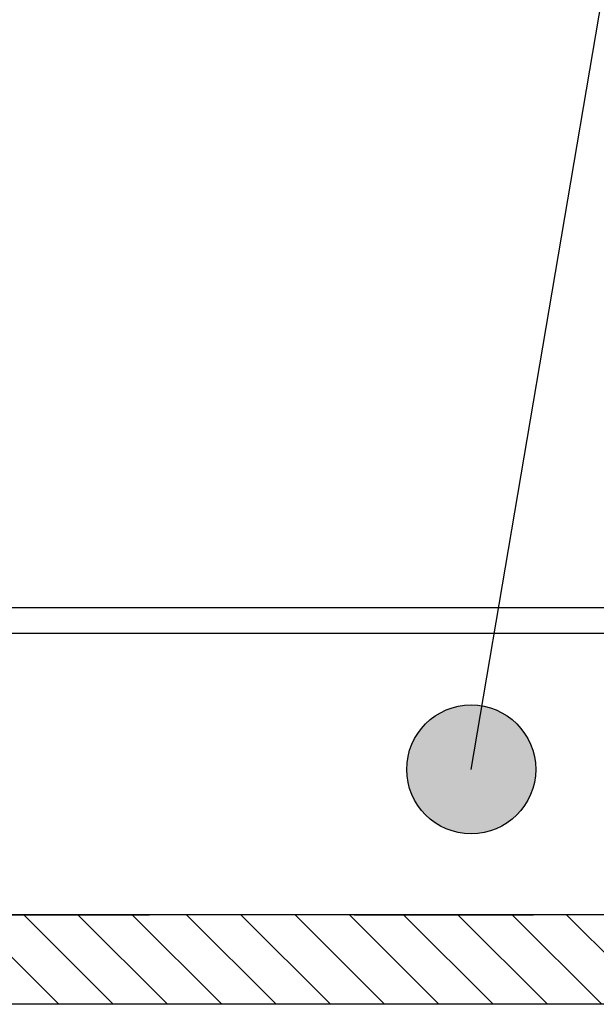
# Model space of a CAD drawing. Extents: x -1765 to 4890, y -3431 to 1272.
# Tile 54 of 189: x 143 to 166, y -2466 to -2428. Entities that reach past the tile are written whole.
import ezdxf

# ---------------------------------------------------------------- set-up
doc = ezdxf.new("R2010")
doc.units = 0
doc.linetypes.add('DASHED', pattern=[15, 7, -8])
doc.layers.get('0').update_dxf_attribs({"linetype": 'CONTINUOUS'})
doc.layers.add('1', color=7, linetype='CONTINUOUS')
doc.dimstyles.get("Standard").update_dxf_attribs({"dimtxt": 0.18, "dimasz": 0.18, "dimexe": 0.18, "dimexo": 0.0625, "dimgap": 0.09, "dimtad": 0, "dimtih": 1, "dimtoh": 1, "dimdec": 4, "dimzin": 0, "dimtxsty": 'STANDARD', "dimcen": 0.09, "dimazin": 3, "dimtfac": 1, "dimtdec": 4, "dimtofl": 0, "dimtmove": 0, "dimatfit": 3, "dimtolj": 1, "dimtzin": 0})

# ---------------------------------------------------------------- blocks, each defined once
blk = doc.blocks.new('DUT_BOARD__162', base_point=(-184.63, -2466.251))
at = {"layer": '1', "linetype": 'CONTINUOUS'}
h = blk.add_hatch(dxfattribs=at)
h.set_pattern_fill('USER', color=2, scale=1.5, angle=315, pattern_type=0)
h.set_pattern_definition([(315, (0, 400), (1.0606602, 1.0606602), [])])
edge = h.paths.add_edge_path()
edge.add_line((222.62, -2462.751), (226.52, -2462.751))
edge.add_line((226.52, -2462.751), (226.52, -2464.851))
edge.add_line((226.52, -2464.851), (225.12, -2466.251))
edge.add_line((225.12, -2466.251), (141, -2466.251))
edge.add_line((141, -2466.251), (139.681, -2466.251))
edge.add_line((139.681, -2466.251), (135.468, -2466.251))
edge.add_line((135.468, -2466.251), (135, -2466.251))
edge.add_line((135, -2466.251), (134.994, -2466.251))
edge.add_spline(control_points=[(134.994, -2466.251), (134.76, -2466.018), (134.293, -2465.551), (133.824, -2465.084), (133.59, -2464.851)], knot_values=[0, 0, 0, 0, 0.991594, 1.983187, 1.983187, 1.983187, 1.983187], degree=3, periodic=0)
edge.add_line((133.59, -2464.851), (133.59, -2462.751))
edge.add_line((133.59, -2462.751), (133.6, -2462.751))
edge.add_line((133.6, -2462.751), (137.14, -2462.751))
edge.add_line((137.14, -2462.751), (138.305, -2462.751))
edge.add_line((138.305, -2462.751), (138.47, -2462.751))
edge.add_line((138.47, -2462.751), (141.14, -2462.751))
edge.add_line((141.14, -2462.751), (222.62, -2462.751))
at = {"color": 2, "linetype": 'DASHED'}
blk.add_line((141.14, -2462.751), (222.62, -2462.751), dxfattribs=at)
at = {"color": 2, "linetype": 'CONTINUOUS'}
blk.add_line((225.12, -2466.251), (141, -2466.251), dxfattribs=at)
blk = doc.blocks.new('E6980-24120-0S11A__183', base_point=(-206.8, -2462.751))
at = {"color": 4, "linetype": 'CONTINUOUS'}
for p, q in [((238.82, -2450.751), (141.76, -2450.751)), ((237.82, -2451.751), (141.76, -2451.751))]:
    blk.add_line(p, q, dxfattribs=at)
at = {"layer": '1', "color": 4, "linetype": 'CONTINUOUS'}
blk.add_line((237.82, -2462.751), (137.14, -2462.751), dxfattribs=at)
blk = doc.blocks.new('E7018-64104', base_point=(-220.3, -2466.451))
blk.add_blockref('E6980-24120-0S11A__183', (-206.8, -2462.751))
blk = doc.blocks.new('STIFF_ASSY_DUTBD_512', base_point=(-220.3, -2466.451))
for name, p in [('E7018-64104', (-220.3, -2466.451)), ('DUT_BOARD__162', (-184.63, -2466.251))]:
    blk.add_blockref(name, p)
blk = doc.blocks.new('E7018C_512_ASSY__202', base_point=(-220.3, -2519.751))
blk.add_blockref('STIFF_ASSY_DUTBD_512', (-220.3, -2466.451))
blk = doc.blocks.new('SEC1__203', base_point=(-220.3, -2519.751))
blk.add_blockref('E7018C_512_ASSY__202', (-220.3, -2519.751))
blk = doc.blocks.new('VIEW1_POGO_TOWER__234', base_point=(-239.987, -2814.656))
at = {"layer": '1'}
h = blk.add_hatch(color=1, dxfattribs=at)
edge = h.paths.add_edge_path()
edge.add_arc((160.709, -2457.068), 2.52, -180, 180)
at = {"layer": '1', "color": 1}
blk.add_circle((160.709, -2457.068), 2.52, dxfattribs=at)
blk.add_blockref('SEC1__203', (-220.3, -2519.751))
at = {"layer": '1', "color": 1, "linetype": 'CONTINUOUS', "has_arrowhead": 0}
blk.add_leader([(160.709, -2457.068), (189.454, -2287.52)], dimstyle='Standard', dxfattribs=at)
blk = doc.blocks.new('SEC_DD__235', base_point=(373.99, -2456.251))
blk.add_blockref('VIEW1_POGO_TOWER__234', (-239.987, -2814.656))
blk = doc.blocks.new('D-E6980-90193-1S11B__236', base_point=(398.638, -2222.889))
at = {"layer": '1'}
blk.add_blockref('SEC_DD__235', (373.99, -2456.251), dxfattribs=at)

msp = doc.modelspace()

# ---------------------------------------------------------------- block references
msp.add_blockref('D-E6980-90193-1S11B__236', (398.638, -2222.889))

doc.saveas('drawing.dxf')
